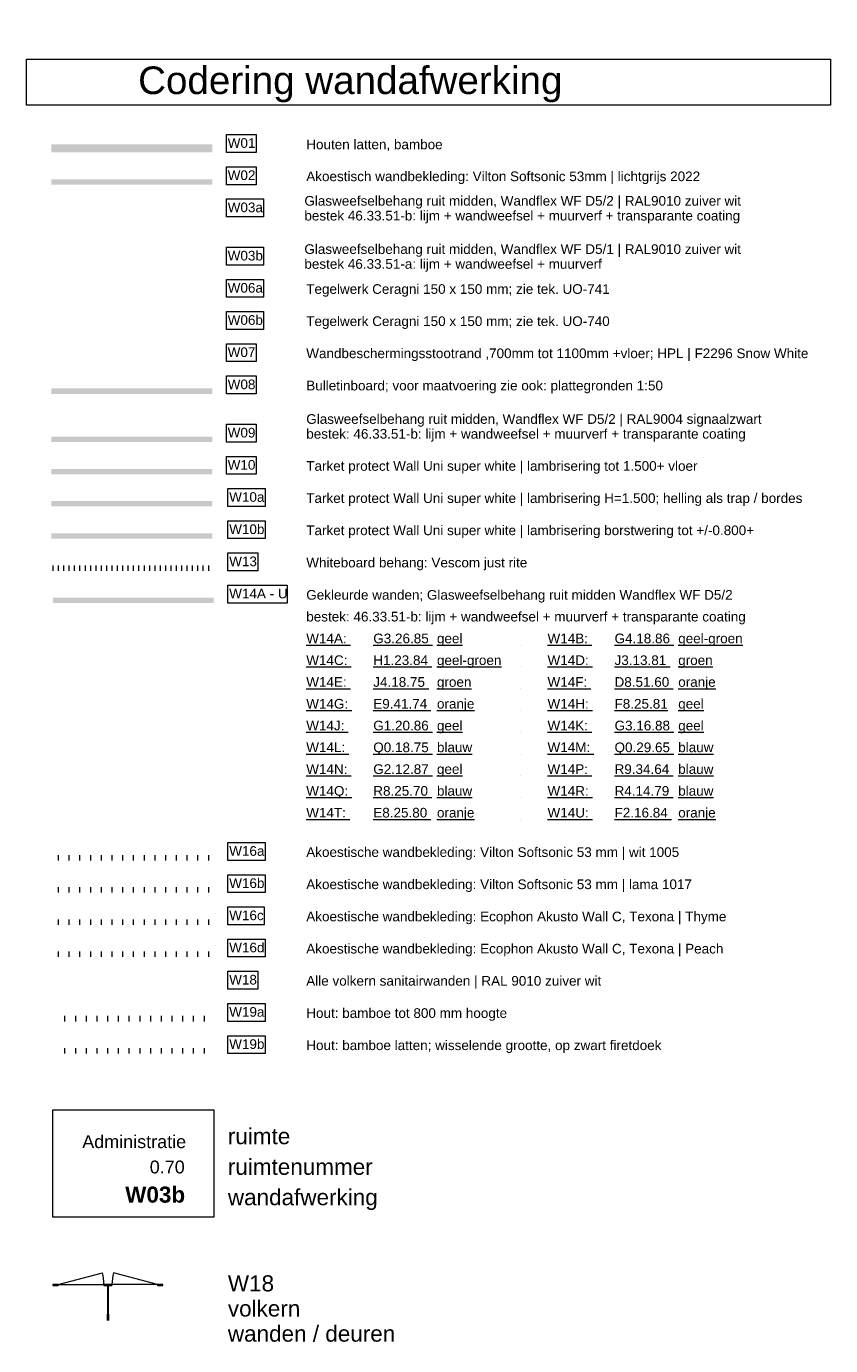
# Model space of a CAD drawing. Header units: millimetres. Extents: x -850 to 154668, y -25041 to 71030.
# Tile 211 of 211: x 139668 to 154668, y -25041 to -444. Entities that reach past the tile are written whole.
import ezdxf

# ---------------------------------------------------------------- set-up
doc = ezdxf.new("R2010")
doc.units = ezdxf.units.MM
doc.header["$MEASUREMENT"] = 0
for name, color, linetype in [('0 Afdek-arcering', 7, 'Continuous'), ('Info Wandafwerking aanduiding', 7, 'Continuous'), ('Info Wandafwerking aanduiding Doorsnede-arcering', 7, 'Continuous'), ('New_0 Doorsnede-arcering', 7, 'Continuous'), ('New_72 Vaste Inrichting', 7, 'Continuous'), ('New_Z Ruimtefuncties', 7, 'Continuous')]:
    doc.layers.add(name, color=color, linetype=linetype)
doc.styles.add('GENERATED_STYLE_1', font='txt')
doc.styles.add('GENERATED_STYLE_2', font='txt')
pattern_1 = [(90, (139667.98, -10314.64), (-200, 0), [])]

msp = doc.modelspace()

# ---------------------------------------------------------------- hatches: boundary and pattern name
at = {"layer": 'Info Wandafwerking aanduiding Doorsnede-arcering', "linetype": 'Continuous', "lineweight": 0, "true_color": 0x99a3a6}
h = msp.add_hatch(dxfattribs=at)
h.set_pattern_fill('930_Lijnen_vert_200_0001', color=253, style=0, pattern_type=2)
h.set_pattern_definition([(90, (108587.73, -49381.25), (-200, 0), [])])
h.paths.add_polyline_path([(143164, -18895), (140205, -18895), (140205, -18995), (143164, -18995)])
h = msp.add_hatch(dxfattribs=at)
h.set_pattern_fill('930_Lijnen_vert_200_0001', color=253, style=0, pattern_type=2)
h.set_pattern_definition([(90, (108587.73, -49981.25), (-200, 0), [])])
h.paths.add_polyline_path([(143164, -19495), (140205, -19495), (140205, -19595), (143164, -19595)])
at = {"layer": 'New_0 Doorsnede-arcering', "linetype": 'Continuous', "lineweight": 0, "true_color": 0x99a3a6}
msp.add_hatch(color=253, dxfattribs=at).paths.add_polyline_path([(140136, -2795), (143136, -2795), (143136, -2645), (140136, -2645)])
at = {"layer": 'New_0 Doorsnede-arcering', "linetype": 'Continuous', "lineweight": 0, "true_color": 0x552178}
msp.add_hatch(color=187, dxfattribs=at).paths.add_polyline_path([(140136, -3395), (143136, -3395), (143136, -3295), (140136, -3295)])
at = {"layer": 'New_0 Doorsnede-arcering', "linetype": 'Continuous', "lineweight": 0, "true_color": 0x934451}
msp.add_hatch(color=15, dxfattribs=at).paths.add_polyline_path([(140136, -7295), (143136, -7295), (143136, -7195), (140136, -7195)])
at = {"layer": 'New_0 Doorsnede-arcering', "linetype": 'Continuous', "lineweight": 0, "true_color": 0x0ba833}
msp.add_hatch(color=104, dxfattribs=at).paths.add_polyline_path([(140136, -8195), (143136, -8195), (143136, -8095), (140136, -8095)])
at = {"layer": 'New_0 Doorsnede-arcering', "linetype": 'Continuous', "lineweight": 0}
for color, points in [(1, [(140136, -8795), (141636, -8795), (141636, -8695), (140136, -8695)]), (1, [(141636, -8795), (143135, -8795), (143135, -8695), (141636, -8695)]), (5, [(140164, -11195), (143164, -11195), (143164, -11095), (140164, -11095)])]:
    msp.add_hatch(color=color, dxfattribs=at).paths.add_polyline_path(points)
at = {"layer": 'New_0 Doorsnede-arcering', "linetype": 'Continuous', "lineweight": 0, "true_color": 0xd21034}
msp.add_hatch(color=242, dxfattribs=at).paths.add_polyline_path([(140136, -9395), (143136, -9395), (143136, -9295), (140136, -9295)])
at = {"layer": 'New_0 Doorsnede-arcering', "linetype": 'Continuous', "lineweight": 0, "true_color": 0xf913a5}
msp.add_hatch(color=220, dxfattribs=at).paths.add_polyline_path([(140136, -9995), (143136, -9995), (143136, -9895), (140136, -9895)])
at = {"layer": 'New_0 Doorsnede-arcering', "linetype": 'Continuous', "lineweight": 0}
h = msp.add_hatch(dxfattribs=at)
h.set_pattern_fill('930_Lijnen_vert_100_0001', color=5, style=0, pattern_type=2)
h.set_pattern_definition([(90, (139667.98, -10314.64), (-100, 0), [])])
h.paths.add_polyline_path([(140164, -10595), (143164, -10595), (143164, -10495), (140164, -10495)])
at = {"layer": 'New_0 Doorsnede-arcering', "linetype": 'Continuous', "lineweight": 0, "true_color": 0x0000aa}
h = msp.add_hatch(dxfattribs=at)
h.set_pattern_fill('930_Lijnen_vert_200_0001', color=174, style=0, pattern_type=2)
h.set_pattern_definition(pattern_1)
h.paths.add_polyline_path([(140164, -15995), (143164, -15995), (143164, -15895), (140164, -15895)])
h = msp.add_hatch(dxfattribs=at)
h.set_pattern_fill('930_Lijnen_vert_200_0001', color=174, style=0, pattern_type=2)
h.set_pattern_definition(pattern_1)
h.paths.add_polyline_path([(140164, -16595), (143164, -16595), (143164, -16495), (140164, -16495)])
h = msp.add_hatch(dxfattribs=at)
h.set_pattern_fill('930_Lijnen_vert_200_0001', color=174, style=0, pattern_type=2)
h.set_pattern_definition(pattern_1)
h.paths.add_polyline_path([(140164, -17195), (143164, -17195), (143164, -17095), (140164, -17095)])
h = msp.add_hatch(dxfattribs=at)
h.set_pattern_fill('930_Lijnen_vert_200_0001', color=174, style=0, pattern_type=2)
h.set_pattern_definition(pattern_1)
h.paths.add_polyline_path([(140164, -17795), (143164, -17795), (143164, -17695), (140164, -17695)])

# ---------------------------------------------------------------- linework, layer by layer
at = {"color": 9, "linetype": 'Continuous', "lineweight": 0, "flags": 128}
msp.add_lwpolyline([(139668, -1054), (154668, -1054), (154668, -1915), (139668, -1915)], close=True, dxfattribs=at)
at = {"layer": '0 Afdek-arcering', "color": 253, "linetype": 'Continuous', "lineweight": 0, "true_color": 0x99a3a6, "flags": 128}
msp.add_lwpolyline([(140164, -20643), (143164, -20643), (143164, -22643), (140164, -22643)], close=True, dxfattribs=at)
at = {"layer": 'Info Wandafwerking aanduiding', "color": 9, "linetype": 'Continuous', "lineweight": 0, "flags": 128}
for points in [[(143398, -2462), (143955, -2462), (143955, -2795), (143398, -2795)], [(143398, -3062), (143955, -3062), (143955, -3395), (143398, -3395)], [(143398, -3662), (144092, -3662), (144092, -3995), (143398, -3995)], [(143398, -4562), (144092, -4562), (144092, -4895), (143398, -4895)], [(143398, -5162), (144092, -5162), (144092, -5495), (143398, -5495)], [(143398, -5762), (144092, -5762), (144092, -6095), (143398, -6095)], [(143398, -6362), (143955, -6362), (143955, -6695), (143398, -6695)], [(143398, -6962), (143955, -6962), (143955, -7295), (143398, -7295)], [(143398, -7862), (143955, -7862), (143955, -8195), (143398, -8195)], [(143398, -8462), (143955, -8462), (143955, -8795), (143398, -8795)], [(143426, -9062), (144120, -9062), (144120, -9395), (143426, -9395)], [(143426, -9662), (144120, -9662), (144120, -9995), (143426, -9995)], [(143426, -10262), (143983, -10262), (143983, -10595), (143426, -10595)], [(143426, -10862), (144533, -10862), (144533, -11195), (143426, -11195)], [(143426, -15662), (144120, -15662), (144120, -15995), (143426, -15995)], [(143426, -16262), (144120, -16262), (144120, -16595), (143426, -16595)], [(143426, -16862), (144106, -16862), (144106, -17195), (143426, -17195)], [(143426, -17462), (144120, -17462), (144120, -17795), (143426, -17795)], [(143426, -18062), (143983, -18062), (143983, -18395), (143426, -18395)], [(143426, -18662), (144120, -18662), (144120, -18995), (143426, -18995)], [(143426, -19262), (144120, -19262), (144120, -19595), (143426, -19595)]]:
    msp.add_lwpolyline(points, close=True, dxfattribs=at)
at = {"layer": 'New_72 Vaste Inrichting', "color": 1, "linetype": 'Continuous', "lineweight": 0}
for p, q in [((140264, -23902), (141085, -23682)), ((142114, -23902), (141293, -23682)), ((140264, -23902), (141114, -23902)), ((142114, -23902), (141264, -23902))]:
    msp.add_line(p, q, dxfattribs=at)
at = {"layer": 'New_72 Vaste Inrichting', "color": 9, "linetype": 'Continuous', "lineweight": 0}
for p, q in [((140264, -23902), (140264, -23922)), ((140264, -23902), (140264, -23922)), ((140264, -23902), (140264, -23922)), ((141114, -23902), (141114, -23922)), ((141114, -23902), (141114, -23922)), ((141114, -23902), (141114, -23922)), ((141264, -23902), (141264, -23922)), ((141264, -23902), (141264, -23922)), ((141264, -23902), (141264, -23922)), ((142114, -23902), (142114, -23922)), ((142114, -23902), (142114, -23922)), ((142114, -23902), (142114, -23922)), ((141179, -24570), (141179, -24454)), ((141199, -24454), (141199, -24570))]:
    msp.add_line(p, q, dxfattribs=at)
for points in [[(140264, -23902), (140164, -23902)], [(140164, -23902), (140164, -23922)], [(140164, -23922), (140264, -23922)], [(141264, -23902), (141114, -23902)], [(141114, -23922), (141179, -23922)], [(141179, -23922), (141179, -24570)], [(141199, -23922), (141264, -23922)], [(141199, -24570), (141199, -23922)], [(142214, -23902), (142114, -23902)], [(142114, -23922), (142214, -23922)], [(142214, -23922), (142214, -23902)]]:
    msp.add_lwpolyline(points, dxfattribs=at)
at = {"layer": 'New_72 Vaste Inrichting', "color": 1, "linetype": 'Continuous', "lineweight": 0}
for centre, start, end in [((140264, -23902), 0, 15), ((142114, -23902), 165, 180)]:
    msp.add_arc(centre, 850, start, end, dxfattribs=at)

# ---------------------------------------------------------------- texts
at = {"color": 9, "linetype": 'Continuous', "lineweight": 0, "attachment_point": 7, "style": 'GENERATED_STYLE_1'}
for s, insert, char_height in [('\\A1;{\\pql;\\fArial|b0|i0|c0|p38;^ICodering wandafwerking}', (139694, -1861), 514.71), ('\\A1;{\\pql;\\fArial|b0|i0|c0|p38;ruimte\\fArial|b0|i0|c0|p38;^I}', (143426, -21290), 300), ('\\A1;{\\pql;\\fArial|b0|i0|c0|p38;ruimtenummer}', (143426, -21861), 300), ('\\A1;{\\pql;\\fArial|b0|i0|c0|p38;wandafwerking}', (143426, -22514), 300)]:
    msp.add_mtext(s, dxfattribs=dict(at, insert=insert, char_height=char_height))
at = {"color": 9, "linetype": 'Continuous', "lineweight": 0, "insert": (143426, -23730), "char_height": 300, "attachment_point": 1, "line_spacing_factor": 0.937082, "style": 'GENERATED_STYLE_1'}
msp.add_mtext('\\A1;{\\pql;\\fArial|b0|i0|c0|p38;W\\fArial|b0|i0|c0|p38;18\\P\\pql;\\fArial|b0|i0|c0|p38;volkern\\P\\pql;\\fArial|b0|i0|c0|p38;wanden / deuren}', dxfattribs=at)
at = {"layer": 'Info Wandafwerking aanduiding', "color": 2, "linetype": 'Continuous', "lineweight": 0, "char_height": 180, "attachment_point": 7, "style": 'GENERATED_STYLE_1'}
for s, insert in [('\\A1;{\\pql;\\fArial|b0|i0|c0|p38;W01}', (143423, -2711)), ('\\A1;{\\pql;\\fArial|b0|i0|c0|p38;Houten latten, bamboe}', (144888, -2768)), ('\\A1;{\\pql;\\fArial|b0|i0|c0|p38;W02}', (143423, -3311)), ('\\A1;{\\pql;\\fArial|b0|i0|c0|p38;Akoestisch wandbekleding: Vilton Soft\\fArial|b0|i0|c0|p38;s\\fArial|b0|i0|c0|p38;onic 53mm | lichtgrijs 2022}', (144888, -3385)), ('\\A1;{\\pql;\\fArial|b0|i0|c0|p38;W0\\fArial|b0|i0|c0|p38;3a}', (143423, -3911)), ('\\A1;{\\pql;\\fArial|b0|i0|c0|p38;W03\\fArial|b0|i0|c0|p38;b}', (143423, -4811)), ('\\A1;{\\pql;\\fArial|b0|i0|c0|p38;W06a}', (143423, -5411)), ('\\A1;{\\pql;\\fArial|b0|i0|c0|p38;Tegelwerk Ceragni 150 x 150 mm; \\fArial|b0|i0|c0|p38;\\C9;zie tek. UO-741}', (144888, -5485)), ('\\A1;{\\pql;\\fArial|b0|i0|c0|p38;W06b}', (143423, -6011)), ('\\A1;{\\pql;\\fArial|b0|i0|c0|p38;Tegelwerk Ceragni 150 x 150 mm; \\fArial|b0|i0|c0|p38;\\C9;zie tek. UO-740}', (144888, -6085)), ('\\A1;{\\pql;\\fArial|b0|i0|c0|p38;W0\\fArial|b0|i0|c0|p38;7}', (143423, -6611)), ('\\A1;{\\pql;\\fArial|b0|i0|c0|p38;Wandbeschermingsstootrand \\fArial|b0|i0|c0|p38;,\\fArial|b0|i0|c0|p38;700mm tot 1100mm +vloer; HPL | F2296 Snow White}', (144888, -6685)), ('\\A1;{\\pql;\\fArial|b0|i0|c0|p38;W08}', (143423, -7211)), ('\\A1;{\\pql;\\fArial|b0|i0|c0|p38;Bulletinboard\\fArial|b0|i0|c0|p38;; \\fArial|b0|i0|c0|p38;\\C9;voor maatvoering zie ook: plattegronden 1:50}', (144888, -7285)), ('\\A1;{\\pql;\\fArial|b0|i0|c0|p38;W09}', (143423, -8111)), ('\\A1;{\\pql;\\fArial|b0|i0|c0|p38;W10}', (143423, -8711)), ('\\A1;{\\pql;\\fArial|b0|i0|c0|p38;Tarket protect Wall Uni super white | lambrisering tot 1.500+\\fArial|b0|i0|c0|p38; vloer}', (144888, -8785)), ('\\A1;{\\pql;\\fArial|b0|i0|c0|p38;W10\\fArial|b0|i0|c0|p38;a}', (143451, -9311)), ('\\A1;{\\pql;\\fArial|b0|i0|c0|p38;Tarket protect Wall Uni super white | lambrisering H=1.500; helling als trap\\fArial|b0|i0|c0|p38; / bordes}', (144888, -9385)), ('\\A1;{\\pql;\\fArial|b0|i0|c0|p38;W10\\fArial|b0|i0|c0|p38;b}', (143451, -9911)), ('\\A1;{\\pql;\\fArial|b0|i0|c0|p38;Tarket protect Wall Uni super white | lambrisering borstwering tot +/-\\fArial|b0|i0|c0|p38;0.\\fArial|b0|i0|c0|p38;800+}', (144888, -9985)), ('\\A1;{\\pql;\\fArial|b0|i0|c0|p38;W13}', (143451, -10511)), ('\\A1;{\\pql;\\fArial|b0|i0|c0|p38;Whiteboard behang: Vescom just rite}', (144888, -10585)), ('\\A1;{\\pql;\\fArial|b0|i0|c0|p38;W14A - \\fArial|b0|i0|c0|p38;U}', (143451, -11111)), ('\\A1;{\\pql;\\fArial|b0|i0|c0|p38;W16a}', (143451, -15911)), ('\\A1;{\\pql;\\fArial|b0|i0|c0|p38;W16b}', (143451, -16511)), ('\\A1;{\\pql;\\fArial|b0|i0|c0|p38;W16c}', (143451, -17111)), ('\\A1;{\\pql;\\fArial|b0|i0|c0|p38;W16d}', (143451, -17711)), ('\\A1;{\\pql;\\fArial|b0|i0|c0|p38;W\\fArial|b0|i0|c0|p38;18}', (143451, -18311)), ('\\A1;{\\pql;\\fArial|b0|i0|c0|p38;W19a}', (143451, -18911)), ('\\A1;{\\pql;\\fArial|b0|i0|c0|p38;W19b}', (143451, -19511))]:
    msp.add_mtext(s, dxfattribs=dict(at, insert=insert))
at = {"layer": 'Info Wandafwerking aanduiding', "color": 2, "linetype": 'Continuous', "lineweight": 0, "char_height": 180, "attachment_point": 7, "line_spacing_factor": 0.921299, "style": 'GENERATED_STYLE_1'}
for s, insert in [('\\A1;{\\pql;\\fArial|b0|i0|c0|p38;Glasweefselbehang ruit midden, \\fArial|b0|i0|c0|p38;\\C9;Wandflex WF D5/2\\fArial|b0|i0|c0|p38;\\C2; | \\fArial|b0|i0|c0|p38;\\C9;RAL9010 zuiver wit\\P\\pql;\\fArial|b0|i0|c0|p38;\\C2;bestek 46.33.51-b: lijm + wandweefsel + muurverf + transparante \\fArial|b0|i0|c0|p38;\\C9;coating}', (144853, -4117)), ('\\A1;{\\pql;\\fArial|b0|i0|c0|p38;Glasweefselbehang ruit midden, Wandflex WF D5/1 | RAL9010 zuiver wit\\P\\pql;\\fArial|b0|i0|c0|p38;\\C9;bestek 46.33.51-a:\\fArial|b0|i0|c0|p38; lijm + wandweefsel + muurverf}', (144853, -5017)), ('\\A1;{\\pql;\\fArial|b0|i0|c0|p38;Glasweefselbehang ruit midden, Wandflex WF D5/2 | RAL9004 signaalzwart\\P\\pql;\\fArial|b0|i0|c0|p38;\\C9;bestek: 46.33.51-b: lijm + wandweefsel + muurverf + transparante coating}', (144888, -8185))]:
    msp.add_mtext(s, dxfattribs=dict(at, insert=insert))
at = {"layer": 'Info Wandafwerking aanduiding', "color": 9, "linetype": 'Continuous', "lineweight": 0, "insert": (144888, -10953), "char_height": 180, "attachment_point": 1, "line_spacing_factor": 1.353426, "style": 'GENERATED_STYLE_1'}
msp.add_mtext('\\A1;{\\pql;\\pt1250,1500,2437.5,4000,4500,4750,5750,6937.5,8500;\\fArial|b0|i0|c0|p38;Gekleurde wanden; Glasweefselbehang ruit midden Wandflex WF D5/2 \\P\\pql;\\pt1250,1500,2437.5,4000,4500,4750,5750,6937.5,8500;\\fArial|b0|i0|c0|p38;bestek: 46.33.51-b: lijm + wandweefsel + muurverf + transparante coating\\P\\pql;\\pt1250,1500,2437.5,4000,4500,4750,5750,6937.5,8500;\\fArial|b0|i0|c0|p38;\\L\\LW14A: ^IG3.26.85 ^Igeel^I\\fArial|b0|i0|c0|p38;^I\\fArial|b0|i0|c0|p38;\\L\\LW14B: ^IG4.18.86 ^Igeel-groen^I\\P\\pql;\\pt1250,1500,2437.5,4000,4500,4750,5750,6937.5,8500;\\fArial|b0|i0|c0|p38;\\L\\LW14C: ^IH1.23.84 ^Igeel-groen^I\\fArial|b0|i0|c0|p38;^I\\fArial|b0|i0|c0|p38;\\L\\LW14D: ^IJ3.13.81 ^Igroen^I\\P\\pql;\\pt1250,1500,2437.5,4000,4500,4750,5750,6937.5,8500;\\fArial|b0|i0|c0|p38;\\L\\LW14E: ^IJ4.18.75 ^Igroen^I\\fArial|b0|i0|c0|p38;^I\\fArial|b0|i0|c0|p38;\\L\\LW14F: ^ID8.51.60 ^Ioranje^I\\P\\pql;\\pt1250,1500,2437.5,4000,4500,4750,5750,6937.5,8500;\\fArial|b0|i0|c0|p38;\\L\\LW14G: ^IE9.41.74 ^Ioranje^I\\fArial|b0|i0|c0|p38;^I\\fArial|b0|i0|c0|p38;\\L\\LW14H: ^IF8.25.81^Igeel^I\\P\\pql;\\pt1250,1500,2437.5,4000,4500,4750,5750,6937.5,8500;\\fArial|b0|i0|c0|p38;\\L\\LW14J: ^IG1.20.86 ^Igeel^I\\fArial|b0|i0|c0|p38;^I\\fArial|b0|i0|c0|p38;\\L\\LW14K: ^IG3.16.88 ^Igeel^I\\P\\pql;\\pt1250,1500,2437.5,4000,4500,4750,5750,6937.5,8500;\\fArial|b0|i0|c0|p38;\\L\\LW14L: ^IQ0.18.75 ^Iblauw^I\\fArial|b0|i0|c0|p38;^I\\fArial|b0|i0|c0|p38;\\L\\LW14M: ^IQ0.29.65 ^Iblauw^I\\P\\pql;\\pt1250,1500,2437.5,4000,4500,4750,5750,6937.5,8500;\\fArial|b0|i0|c0|p38;\\L\\LW14N: ^IG2.12.87 ^Igeel^I\\fArial|b0|i0|c0|p38;^I\\fArial|b0|i0|c0|p38;\\L\\LW14P: ^IR9.34.64 ^Iblauw^I\\P\\pql;\\pt1250,1500,2437.5,4000,4500,4750,5750,6937.5,8500;\\fArial|b0|i0|c0|p38;\\L\\LW14Q: ^IR8.25.70 ^Iblauw^I\\fArial|b0|i0|c0|p38;^I\\fArial|b0|i0|c0|p38;\\L\\LW14R: ^IR4.14.79 ^Iblauw^I\\P\\pql;\\pt1250,1500,2437.5,4000,4500,4750,5750,6937.5,8500;\\fArial|b0|i0|c0|p38;\\L\\LW14T: ^IE8.25.80 ^Ioranje^I\\fArial|b0|i0|c0|p38;^I\\fArial|b0|i0|c0|p38;\\L\\LW14U: ^IF2.16.84 ^Ioranje^I}', dxfattribs=at)
at = {"layer": 'Info Wandafwerking aanduiding', "color": 9, "linetype": 'Continuous', "lineweight": 0, "char_height": 180, "attachment_point": 7, "style": 'GENERATED_STYLE_1'}
for s, insert in [('\\A1;{\\pql;\\fArial|b0|i0|c0|p38;Akoestische wandbekleding: Vilton Softsonic 53 mm | wit 1005}', (144888, -15985)), ('\\A1;{\\pql;\\fArial|b0|i0|c0|p38;Akoestische wandbekleding: Vilton Softsonic 53 mm\\fArial|b0|i0|c0|p38; | lama 1017}', (144888, -16585)), ('\\A1;{\\pql;\\fArial|b0|i0|c0|p38;Akoestische wandbekleding: Ecophon Akusto Wall C\\fArial|b0|i0|c0|p38;, \\fArial|b0|i0|c0|p38;Texona | Thyme}', (144888, -17185)), ('\\A1;{\\pql;\\fArial|b0|i0|c0|p38;Akoestische wandbekleding: Ecophon Akusto Wall C\\fArial|b0|i0|c0|p38;, \\fArial|b0|i0|c0|p38;Texona | Peach}', (144888, -17785)), ('\\A1;{\\pql;\\fArial|b0|i0|c0|p38;Alle volkern sanitairwanden | RAL 9010 \\fArial|b0|i0|c0|p38;zuiver \\fArial|b0|i0|c0|p38;wit}', (144888, -18385)), ('\\A1;{\\pql;\\fArial|b0|i0|c0|p38;Hout: bamboe tot 800 mm hoogte}', (144888, -18985)), ('\\A1;{\\pql;\\fArial|b0|i0|c0|p38;Hout: bamboe latten; wisselende grootte, op zwart firetdoek}', (144888, -19585))]:
    msp.add_mtext(s, dxfattribs=dict(at, insert=insert))
at = {"layer": 'New_Z Ruimtefuncties', "color": 2, "linetype": 'Continuous', "lineweight": 0, "attachment_point": 1}
for s, insert, char_height, style in [('\\A1;{\\pql;\\pt0;\\fArial|b0|i0|c0|p38;Administratie}', (140710, -21118), 240, 'GENERATED_STYLE_1'), ('\\A1;{\\pql;\\pt0;\\fArial|b0|i0|c0|p38;}', (142608, -21063), 240, 'GENERATED_STYLE_1'), ('\\A1;{\\pql;\\pt0;\\fArial|b0|i0|c0|p38;0.70}', (141969, -21590), 240, 'GENERATED_STYLE_1'), ('\\A1;{\\pql;\\pt0;\\fArial|b0|i0|c0|p38;}', (142608, -21535), 240, 'GENERATED_STYLE_1'), ('\\A1;{\\pql;\\pt0;\\fArial|b0|i0|c0|p38;}', (140710, -22006), 240, 'GENERATED_STYLE_1'), ('\\A1;{\\pql;\\pt0;\\fArial|b1|i0|c0|p38;W03b}', (141511, -22075), 300, 'GENERATED_STYLE_2')]:
    msp.add_mtext(s, dxfattribs=dict(at, insert=insert, char_height=char_height, style=style))

doc.saveas('drawing.dxf')
